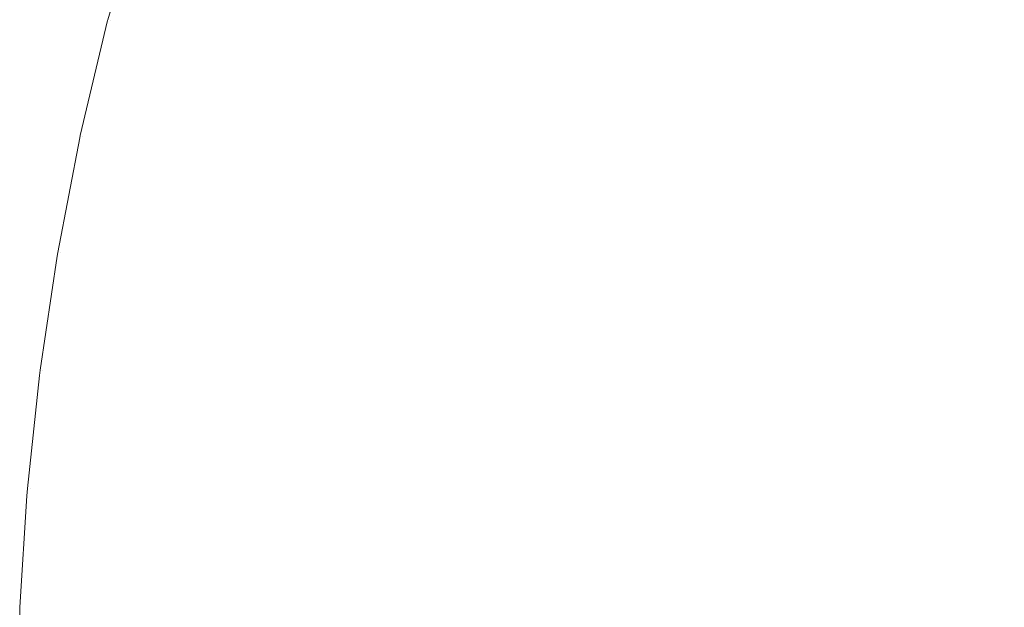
# Model space of a CAD drawing. Header units: centimetres. Extents: x -25.9 to 27.4, y -21.7 to -19.9.
# Tile 31 of 202: x -25.8874 to -25.8523, y -19.9558 to -19.9348. Entities that reach past the tile are written whole.
import ezdxf

# ---------------------------------------------------------------- set-up
doc = ezdxf.new("R2010")
doc.units = ezdxf.units.CM
doc.header["$LTSCALE"] = 2.54
doc.layers.add('Lucido design-1', color=7, linetype='Continuous')

# ---------------------------------------------------------------- blocks, each defined once
blk = doc.blocks.new('Gruppo-5-1')
at = {"color": 7, "linetype": 'Continuous', "lineweight": 9}
for points, invisible_edges in [([(-25.884209, -19.934814, 876.324458), (-25.883053, -19.930732, 876.324458), (-25.883098, -19.930718, 876.321383), (-25.884254, -19.934802, 876.321383)], 11), ([(-25.884254, -19.934802, 875.721383), (-25.883098, -19.930718, 875.721383), (-25.883007, -19.930746, 875.717024), (-25.884162, -19.934826, 875.717024)], 14), ([(-25.871521, -19.934263, 875.673687), (-25.870353, -19.93072, 875.673687), (-25.868439, -19.931396, 875.670122), (-25.86958, -19.934858, 875.670122)], 15), ([(-25.884002, -19.934868, 876.328604), (-25.882848, -19.930794, 876.328604), (-25.883053, -19.930732, 876.324458), (-25.884209, -19.934814, 876.324458)], 15), ([(-25.884162, -19.934826, 875.717024), (-25.883007, -19.930746, 875.717024), (-25.882752, -19.930824, 875.712891), (-25.883905, -19.934893, 875.712891)], 15), ([(-25.883628, -19.934965, 876.33274), (-25.882479, -19.930907, 876.33274), (-25.882848, -19.930794, 876.328604), (-25.884002, -19.934868, 876.328604)], 15), ([(-25.883905, -19.934893, 875.712891), (-25.882752, -19.930824, 875.712891), (-25.882335, -19.930951, 875.708777), (-25.883482, -19.935003, 875.708777)], 15), ([(-25.883088, -19.935106, 876.336861), (-25.881946, -19.931071, 876.336861), (-25.882479, -19.930907, 876.33274), (-25.883628, -19.934965, 876.33274)], 15), ([(-25.883482, -19.935003, 875.708777), (-25.882335, -19.930951, 875.708777), (-25.881756, -19.931129, 875.704687), (-25.882896, -19.935156, 875.704687)], 15), ([(-25.882382, -19.93529, 876.340958), (-25.881248, -19.931284, 876.340958), (-25.881946, -19.931071, 876.336861), (-25.883088, -19.935106, 876.336861)], 15), ([(-25.882896, -19.935156, 875.704687), (-25.881756, -19.931129, 875.704687), (-25.881016, -19.931355, 875.70063), (-25.882148, -19.935351, 875.70063)], 15), ([(-25.881511, -19.935517, 876.345025), (-25.880387, -19.931548, 876.345025), (-25.881248, -19.931284, 876.340958), (-25.882382, -19.93529, 876.340958)], 15), ([(-25.882148, -19.935351, 875.70063), (-25.881016, -19.931355, 875.70063), (-25.880118, -19.93163, 875.696612), (-25.881238, -19.935588, 875.696612)], 15), ([(-25.867809, -19.9354, 876.375625), (-25.866693, -19.932013, 876.375625), (-25.868769, -19.931279, 876.372053), (-25.869915, -19.934755, 876.372053)], 15), ([(-25.86958, -19.934858, 875.670122), (-25.868439, -19.931396, 875.670122), (-25.86639, -19.93212, 875.666648), (-25.867503, -19.935494, 875.666648)], 15), ([(-25.880476, -19.935786, 876.349055), (-25.879364, -19.931861, 876.349055), (-25.880387, -19.931548, 876.345025), (-25.881511, -19.935517, 876.345025)], 15), ([(-25.881238, -19.935588, 875.696612), (-25.880118, -19.93163, 875.696612), (-25.879063, -19.931954, 875.692639), (-25.88017, -19.935866, 875.692639)], 15), ([(-25.857008, -19.935435, 876.38893), (-25.855903, -19.932506, 876.38893), (-25.858482, -19.93147, 876.385764), (-25.859629, -19.934509, 876.385764)], 15), ([(-25.859479, -19.934562, 875.656814), (-25.858334, -19.931529, 875.656814), (-25.855829, -19.932535, 875.65375), (-25.856933, -19.935461, 875.65375)], 15), ([(-25.879277, -19.936098, 876.35304), (-25.87818, -19.932224, 876.35304), (-25.879364, -19.931861, 876.349055), (-25.880476, -19.935786, 876.349055)], 15), ([(-25.88017, -19.935866, 875.692639), (-25.879063, -19.931954, 875.692639), (-25.877853, -19.932324, 875.688718), (-25.878946, -19.936184, 875.688718)], 15), ([(-25.865561, -19.936088, 876.379106), (-25.864475, -19.932796, 876.379106), (-25.866693, -19.932013, 876.375625), (-25.867809, -19.9354, 876.375625)], 15), ([(-25.867503, -19.935494, 875.666648), (-25.86639, -19.93212, 875.666648), (-25.864212, -19.932889, 875.663268), (-25.865293, -19.93617, 875.663268)], 15), ([(-25.877918, -19.936452, 876.356974), (-25.876837, -19.932635, 876.356974), (-25.87818, -19.932224, 876.35304), (-25.879277, -19.936098, 876.35304)], 15), ([(-25.878946, -19.936184, 875.688718), (-25.877853, -19.932324, 875.688718), (-25.876491, -19.932741, 875.684856), (-25.877568, -19.936543, 875.684856)], 15), ([(-25.8764, -19.936847, 876.360848), (-25.875337, -19.933095, 876.360848), (-25.876837, -19.932635, 876.356974), (-25.877918, -19.936452, 876.356974)], 15), ([(-25.877568, -19.936543, 875.684856), (-25.876491, -19.932741, 875.684856), (-25.87498, -19.933204, 875.68106), (-25.876038, -19.936942, 875.68106)], 15), ([(-25.863171, -19.93682, 876.382487), (-25.862119, -19.933629, 876.382487), (-25.864475, -19.932796, 876.379106), (-25.865561, -19.936088, 876.379106)], 15), ([(-25.85426, -19.936405, 876.39198), (-25.853199, -19.933592, 876.39198), (-25.855903, -19.932506, 876.38893), (-25.857008, -19.935435, 876.38893)], 15), ([(-25.856933, -19.935461, 875.65375), (-25.855829, -19.932535, 875.65375), (-25.853213, -19.933587, 875.650802), (-25.854275, -19.9364, 875.650802)], 15), ([(-25.874724, -19.937284, 876.364658), (-25.873681, -19.933602, 876.364658), (-25.875337, -19.933095, 876.360848), (-25.8764, -19.936847, 876.360848)], 15), ([(-25.865293, -19.93617, 875.663268), (-25.864212, -19.932889, 875.663268), (-25.861906, -19.933704, 875.659988), (-25.862955, -19.936886, 875.659988)], 15), ([(-25.876038, -19.936942, 875.68106), (-25.87498, -19.933204, 875.68106), (-25.873322, -19.933712, 875.677334), (-25.87436, -19.937378, 875.677334)], 15), ([(-25.872894, -19.93776, 876.368395), (-25.871873, -19.934155, 876.368395), (-25.873681, -19.933602, 876.364658), (-25.874724, -19.937284, 876.364658)], 15), ([(-25.87436, -19.937378, 875.677334), (-25.873322, -19.933712, 875.677334), (-25.871521, -19.934263, 875.673687), (-25.872537, -19.937853, 875.673687)], 15), ([(-25.860646, -19.937594, 876.385764), (-25.859629, -19.934509, 876.385764), (-25.862119, -19.933629, 876.382487), (-25.863171, -19.93682, 876.382487)], 15), ([(-25.862955, -19.936886, 875.659988), (-25.861906, -19.933704, 875.659988), (-25.859479, -19.934562, 875.656814), (-25.860494, -19.93764, 875.656814)], 15), ([(-25.854275, -19.9364, 875.650802), (-25.853213, -19.933587, 875.650802), (-25.85049, -19.934681, 875.647975), (-25.851508, -19.937378, 875.647975)], 15), ([(-25.851391, -19.937419, 876.394906), (-25.850375, -19.934727, 876.394906), (-25.853199, -19.933592, 876.39198), (-25.85426, -19.936405, 876.39198)], 15), ([(-25.870912, -19.938276, 876.372053), (-25.869915, -19.934755, 876.372053), (-25.871873, -19.934155, 876.368395), (-25.872894, -19.93776, 876.368395)], 15), ([(-25.872537, -19.937853, 875.673687), (-25.871521, -19.934263, 875.673687), (-25.86958, -19.934858, 875.670122), (-25.870573, -19.938365, 875.670122)], 15), ([(-25.857988, -19.938408, 876.38893), (-25.857008, -19.935435, 876.38893), (-25.859629, -19.934509, 876.385764), (-25.860646, -19.937594, 876.385764)], 15), ([(-25.860494, -19.93764, 875.656814), (-25.859479, -19.934562, 875.656814), (-25.856933, -19.935461, 875.65375), (-25.857912, -19.938431, 875.65375)], 15), ([(-25.884263, -19.934836, 876.321383), (-25.885237, -19.938932, 876.321383), (-25.88519, -19.938942, 876.324458), (-25.884209, -19.934814, 876.324458)], 14), ([(-25.884162, -19.934826, 875.717024), (-25.885144, -19.938952, 875.717024), (-25.885237, -19.938932, 875.721383), (-25.884263, -19.934836, 875.721383)], 11), ([(-25.885237, -19.938932, 876.321383), (-25.884263, -19.934836, 876.321383), (-25.884263, -19.934836, 875.721383), (-25.885237, -19.938932, 875.721383)], 10), ([(-25.884982, -19.938987, 876.328604), (-25.884002, -19.934868, 876.328604), (-25.884209, -19.934814, 876.324458), (-25.88519, -19.938942, 876.324458)], 15), ([(-25.885144, -19.938952, 875.717024), (-25.884162, -19.934826, 875.717024), (-25.883905, -19.934893, 875.712891), (-25.884884, -19.939008, 875.712891)], 15), ([(-25.884604, -19.939068, 876.33274), (-25.883628, -19.934965, 876.33274), (-25.884002, -19.934868, 876.328604), (-25.884982, -19.938987, 876.328604)], 15), ([(-25.884884, -19.939008, 875.712891), (-25.883905, -19.934893, 875.712891), (-25.883482, -19.935003, 875.708777), (-25.884457, -19.9391, 875.708777)], 15), ([(-25.884209, -19.934814, 876.324458), (-25.884254, -19.934802, 876.321383), (-25.884263, -19.934836, 876.321383)], 9), ([(-25.884254, -19.934802, 875.721383), (-25.884263, -19.934836, 875.721383), (-25.884263, -19.934836, 876.321383), (-25.884254, -19.934802, 876.321383)], 10), ([(-25.884263, -19.934836, 875.721383), (-25.884254, -19.934802, 875.721383), (-25.884162, -19.934826, 875.717024)], 10), ([(-25.868781, -19.938831, 876.375625), (-25.867809, -19.9354, 876.375625), (-25.869915, -19.934755, 876.372053), (-25.870912, -19.938276, 876.372053)], 15), ([(-25.870573, -19.938365, 875.670122), (-25.86958, -19.934858, 875.670122), (-25.867503, -19.935494, 875.666648), (-25.868471, -19.938912, 875.666648)], 15), ([(-25.884059, -19.939186, 876.336861), (-25.883088, -19.935106, 876.336861), (-25.883628, -19.934965, 876.33274), (-25.884604, -19.939068, 876.33274)], 15), ([(-25.884457, -19.9391, 875.708777), (-25.883482, -19.935003, 875.708777), (-25.882896, -19.935156, 875.704687), (-25.883865, -19.939228, 875.704687)], 15), ([(-25.883346, -19.93934, 876.340958), (-25.882382, -19.93529, 876.340958), (-25.883088, -19.935106, 876.336861), (-25.884059, -19.939186, 876.336861)], 15), ([(-25.883865, -19.939228, 875.704687), (-25.882896, -19.935156, 875.704687), (-25.882148, -19.935351, 875.70063), (-25.883108, -19.939391, 875.70063)], 15), ([(-25.882465, -19.939529, 876.345025), (-25.881511, -19.935517, 876.345025), (-25.882382, -19.93529, 876.340958), (-25.883346, -19.93934, 876.340958)], 15), ([(-25.883108, -19.939391, 875.70063), (-25.882148, -19.935351, 875.70063), (-25.881238, -19.935588, 875.696612), (-25.88219, -19.939589, 875.696612)], 15), ([(-25.88142, -19.939755, 876.349055), (-25.880476, -19.935786, 876.349055), (-25.881511, -19.935517, 876.345025), (-25.882465, -19.939529, 876.345025)], 15), ([(-25.88219, -19.939589, 875.696612), (-25.881238, -19.935588, 875.696612), (-25.88017, -19.935866, 875.692639), (-25.881111, -19.939821, 875.692639)], 15), ([(-25.866505, -19.939424, 876.379106), (-25.865561, -19.936088, 876.379106), (-25.867809, -19.9354, 876.375625), (-25.868781, -19.938831, 876.375625)], 15), ([(-25.868471, -19.938912, 875.666648), (-25.867503, -19.935494, 875.666648), (-25.865293, -19.93617, 875.663268), (-25.866234, -19.939494, 875.663268)], 15), ([(-25.855202, -19.939261, 876.39198), (-25.85426, -19.936405, 876.39198), (-25.857008, -19.935435, 876.38893), (-25.857988, -19.938408, 876.38893)], 15), ([(-25.857912, -19.938431, 875.65375), (-25.856933, -19.935461, 875.65375), (-25.854275, -19.9364, 875.650802), (-25.855216, -19.939256, 875.650802)], 15), ([(-25.880209, -19.940016, 876.35304), (-25.879277, -19.936098, 876.35304), (-25.880476, -19.935786, 876.349055), (-25.88142, -19.939755, 876.349055)], 15), ([(-25.881111, -19.939821, 875.692639), (-25.88017, -19.935866, 875.692639), (-25.878946, -19.936184, 875.688718), (-25.879874, -19.940088, 875.688718)], 15), ([(-25.878836, -19.940312, 876.356974), (-25.877918, -19.936452, 876.356974), (-25.879277, -19.936098, 876.35304), (-25.880209, -19.940016, 876.35304)], 15), ([(-25.879874, -19.940088, 875.688718), (-25.878946, -19.936184, 875.688718), (-25.877568, -19.936543, 875.684856), (-25.878482, -19.940388, 875.684856)], 15), ([(-25.864087, -19.940053, 876.382487), (-25.863171, -19.93682, 876.382487), (-25.865561, -19.936088, 876.379106), (-25.866505, -19.939424, 876.379106)], 15), ([(-25.866234, -19.939494, 875.663268), (-25.865293, -19.93617, 875.663268), (-25.862955, -19.936886, 875.659988), (-25.863868, -19.94011, 875.659988)], 15), ([(-25.877302, -19.940642, 876.360848), (-25.8764, -19.936847, 876.360848), (-25.877918, -19.936452, 876.356974), (-25.878836, -19.940312, 876.356974)], 15), ([(-25.878482, -19.940388, 875.684856), (-25.877568, -19.936543, 875.684856), (-25.876038, -19.936942, 875.68106), (-25.876937, -19.940721, 875.68106)], 15), ([(-25.855216, -19.939256, 875.650802), (-25.854275, -19.9364, 875.650802), (-25.851508, -19.937378, 875.647975), (-25.85241, -19.940116, 875.647975)], 15), ([(-25.852292, -19.940152, 876.394906), (-25.851391, -19.937419, 876.394906), (-25.85426, -19.936405, 876.39198), (-25.855202, -19.939261, 876.39198)], 15), ([(-25.875609, -19.941007, 876.364658), (-25.874724, -19.937284, 876.364658), (-25.8764, -19.936847, 876.360848), (-25.877302, -19.940642, 876.360848)], 15), ([(-25.876937, -19.940721, 875.68106), (-25.876038, -19.936942, 875.68106), (-25.87436, -19.937378, 875.677334), (-25.875242, -19.941086, 875.677334)], 15), ([(-25.861531, -19.940719, 876.385764), (-25.860646, -19.937594, 876.385764), (-25.863171, -19.93682, 876.382487), (-25.864087, -19.940053, 876.382487)], 15), ([(-25.863868, -19.94011, 875.659988), (-25.862955, -19.936886, 875.659988), (-25.860494, -19.93764, 875.656814), (-25.861377, -19.940759, 875.656814)], 15), ([(-25.873761, -19.941405, 876.368395), (-25.872894, -19.93776, 876.368395), (-25.874724, -19.937284, 876.364658), (-25.875609, -19.941007, 876.364658)], 15), ([(-25.875242, -19.941086, 875.677334), (-25.87436, -19.937378, 875.677334), (-25.872537, -19.937853, 875.673687), (-25.873401, -19.941483, 875.673687)], 15), ([(-25.85241, -19.940116, 875.647975), (-25.851508, -19.937378, 875.647975), (-25.848637, -19.938392, 875.645271), (-25.849499, -19.941007, 875.645271)], 15), ([(-25.858841, -19.941419, 876.38893), (-25.857988, -19.938408, 876.38893), (-25.860646, -19.937594, 876.385764), (-25.861531, -19.940719, 876.385764)], 15), ([(-25.861377, -19.940759, 875.656814), (-25.860494, -19.93764, 875.656814), (-25.857912, -19.938431, 875.65375), (-25.858764, -19.941439, 875.65375)], 15), ([(-25.849263, -19.941079, 876.397705), (-25.848405, -19.938474, 876.397705), (-25.851391, -19.937419, 876.394906), (-25.852292, -19.940152, 876.394906)], 15), ([(-25.871759, -19.941837, 876.372053), (-25.870912, -19.938276, 876.372053), (-25.872894, -19.93776, 876.368395), (-25.873761, -19.941405, 876.368395)], 15), ([(-25.873401, -19.941483, 875.673687), (-25.872537, -19.937853, 875.673687), (-25.870573, -19.938365, 875.670122), (-25.871416, -19.941911, 875.670122)], 15), ([(-25.869606, -19.942301, 876.375625), (-25.868781, -19.938831, 876.375625), (-25.870912, -19.938276, 876.372053), (-25.871759, -19.941837, 876.372053)], 15), ([(-25.871416, -19.941911, 875.670122), (-25.870573, -19.938365, 875.670122), (-25.868471, -19.938912, 875.666648), (-25.869293, -19.942368, 875.666648)], 15), ([(-25.856021, -19.942154, 876.39198), (-25.855202, -19.939261, 876.39198), (-25.857988, -19.938408, 876.38893), (-25.858841, -19.941419, 876.38893)], 15), ([(-25.858764, -19.941439, 875.65375), (-25.857912, -19.938431, 875.65375), (-25.855216, -19.939256, 875.650802), (-25.856036, -19.94215, 875.650802)], 15), ([(-25.885252, -19.939011, 876.321383), (-25.886043, -19.9431, 876.321383), (-25.885996, -19.943108, 876.324458), (-25.88519, -19.938942, 876.324458)], 14), ([(-25.885144, -19.938952, 875.717024), (-25.885949, -19.943116, 875.717024), (-25.886043, -19.9431, 875.721383), (-25.885252, -19.939011, 875.721383)], 11), ([(-25.886043, -19.9431, 876.321383), (-25.885252, -19.939011, 876.321383), (-25.885252, -19.939011, 875.721383), (-25.886043, -19.9431, 875.721383)], 10), ([(-25.885786, -19.943144, 876.328604), (-25.884982, -19.938987, 876.328604), (-25.88519, -19.938942, 876.324458), (-25.885996, -19.943108, 876.324458)], 15), ([(-25.885949, -19.943116, 875.717024), (-25.885144, -19.938952, 875.717024), (-25.884884, -19.939008, 875.712891), (-25.885687, -19.943161, 875.712891)], 15), ([(-25.885405, -19.943209, 876.33274), (-25.884604, -19.939068, 876.33274), (-25.884982, -19.938987, 876.328604), (-25.885786, -19.943144, 876.328604)], 15), ([(-25.885687, -19.943161, 875.712891), (-25.884884, -19.939008, 875.712891), (-25.884457, -19.9391, 875.708777), (-25.885256, -19.943235, 875.708777)], 15), ([(-25.884855, -19.943304, 876.336861), (-25.884059, -19.939186, 876.336861), (-25.884604, -19.939068, 876.33274), (-25.885405, -19.943209, 876.33274)], 15), ([(-25.885256, -19.943235, 875.708777), (-25.884457, -19.9391, 875.708777), (-25.883865, -19.939228, 875.704687), (-25.884659, -19.943337, 875.704687)], 15), ([(-25.88519, -19.938942, 876.324458), (-25.885237, -19.938932, 876.321383), (-25.885252, -19.939011, 876.321383)], 9), ([(-25.885237, -19.938932, 875.721383), (-25.885252, -19.939011, 875.721383), (-25.885252, -19.939011, 876.321383), (-25.885237, -19.938932, 876.321383)], 10), ([(-25.885252, -19.939011, 875.721383), (-25.885237, -19.938932, 875.721383), (-25.885144, -19.938952, 875.717024)], 10), ([(-25.867307, -19.942796, 876.379106), (-25.866505, -19.939424, 876.379106), (-25.868781, -19.938831, 876.375625), (-25.869606, -19.942301, 876.375625)], 15), ([(-25.869293, -19.942368, 875.666648), (-25.868471, -19.938912, 875.666648), (-25.866234, -19.939494, 875.663268), (-25.867034, -19.942855, 875.663268)], 15), ([(-25.884136, -19.943427, 876.340958), (-25.883346, -19.93934, 876.340958), (-25.884059, -19.939186, 876.336861), (-25.884855, -19.943304, 876.336861)], 15), ([(-25.884659, -19.943337, 875.704687), (-25.883865, -19.939228, 875.704687), (-25.883108, -19.939391, 875.70063), (-25.883897, -19.943468, 875.70063)], 15), ([(-25.883249, -19.943579, 876.345025), (-25.882465, -19.939529, 876.345025), (-25.883346, -19.93934, 876.340958), (-25.884136, -19.943427, 876.340958)], 15), ([(-25.883897, -19.943468, 875.70063), (-25.883108, -19.939391, 875.70063), (-25.88219, -19.939589, 875.696612), (-25.882971, -19.943627, 875.696612)], 15), ([(-25.864865, -19.943323, 876.382487), (-25.864087, -19.940053, 876.382487), (-25.866505, -19.939424, 876.379106), (-25.867307, -19.942796, 876.379106)], 15), ([(-25.867034, -19.942855, 875.663268), (-25.866234, -19.939494, 875.663268), (-25.863868, -19.94011, 875.659988), (-25.864644, -19.94337, 875.659988)], 15), ([(-25.856036, -19.94215, 875.650802), (-25.855216, -19.939256, 875.650802), (-25.85241, -19.940116, 875.647975), (-25.853195, -19.942889, 875.647975)], 15), ([(-25.853076, -19.94292, 876.394906), (-25.852292, -19.940152, 876.394906), (-25.855202, -19.939261, 876.39198), (-25.856021, -19.942154, 876.39198)], 15), ([(-25.882194, -19.94376, 876.349055), (-25.88142, -19.939755, 876.349055), (-25.882465, -19.939529, 876.345025), (-25.883249, -19.943579, 876.345025)], 15), ([(-25.882971, -19.943627, 875.696612), (-25.88219, -19.939589, 875.696612), (-25.881111, -19.939821, 875.692639), (-25.881883, -19.943813, 875.692639)], 15), ([(-25.880974, -19.943969, 876.35304), (-25.880209, -19.940016, 876.35304), (-25.88142, -19.939755, 876.349055), (-25.882194, -19.94376, 876.349055)], 15), ([(-25.881883, -19.943813, 875.692639), (-25.881111, -19.939821, 875.692639), (-25.879874, -19.940088, 875.688718), (-25.880636, -19.944027, 875.688718)], 15), ([(-25.879589, -19.944206, 876.356974), (-25.878836, -19.940312, 876.356974), (-25.880209, -19.940016, 876.35304), (-25.880974, -19.943969, 876.35304)], 15), ([(-25.880636, -19.944027, 875.688718), (-25.879874, -19.940088, 875.688718), (-25.878482, -19.940388, 875.684856), (-25.879232, -19.944268, 875.684856)], 15), ([(-25.862282, -19.943879, 876.385764), (-25.861531, -19.940719, 876.385764), (-25.864087, -19.940053, 876.382487), (-25.864865, -19.943323, 876.382487)], 15), ([(-25.864644, -19.94337, 875.659988), (-25.863868, -19.94011, 875.659988), (-25.861377, -19.940759, 875.656814), (-25.862127, -19.943913, 875.656814)], 15), ([(-25.853195, -19.942889, 875.647975), (-25.85241, -19.940116, 875.647975), (-25.849499, -19.941007, 875.645271), (-25.850249, -19.943656, 875.645271)], 15), ([(-25.850011, -19.943719, 876.397705), (-25.849263, -19.941079, 876.397705), (-25.852292, -19.940152, 876.394906), (-25.853076, -19.94292, 876.394906)], 15), ([(-25.878043, -19.944472, 876.360848), (-25.877302, -19.940642, 876.360848), (-25.878836, -19.940312, 876.356974), (-25.879589, -19.944206, 876.356974)], 15), ([(-25.879232, -19.944268, 875.684856), (-25.878482, -19.940388, 875.684856), (-25.876937, -19.940721, 875.68106), (-25.877674, -19.944535, 875.68106)], 15), ([(-25.876336, -19.944764, 876.364658), (-25.875609, -19.941007, 876.364658), (-25.877302, -19.940642, 876.360848), (-25.878043, -19.944472, 876.360848)], 15), ([(-25.877674, -19.944535, 875.68106), (-25.876937, -19.940721, 875.68106), (-25.875242, -19.941086, 875.677334), (-25.875966, -19.944828, 875.677334)], 15), ([(-25.859565, -19.944465, 876.38893), (-25.858841, -19.941419, 876.38893), (-25.861531, -19.940719, 876.385764), (-25.862282, -19.943879, 876.385764)], 15), ([(-25.862127, -19.943913, 875.656814), (-25.861377, -19.940759, 875.656814), (-25.858764, -19.941439, 875.65375), (-25.859488, -19.944481, 875.65375)], 15), ([(-25.874472, -19.945084, 876.368395), (-25.873761, -19.941405, 876.368395), (-25.875609, -19.941007, 876.364658), (-25.876336, -19.944764, 876.364658)], 15), ([(-25.875966, -19.944828, 875.677334), (-25.875242, -19.941086, 875.677334), (-25.873401, -19.941483, 875.673687), (-25.874109, -19.945146, 875.673687)], 15), ([(-25.872454, -19.94543, 876.372053), (-25.871759, -19.941837, 876.372053), (-25.873761, -19.941405, 876.368395), (-25.874472, -19.945084, 876.368395)], 15), ([(-25.874109, -19.945146, 875.673687), (-25.873401, -19.941483, 875.673687), (-25.871416, -19.941911, 875.670122), (-25.872108, -19.945489, 875.670122)], 15), ([(-25.856716, -19.945079, 876.39198), (-25.856021, -19.942154, 876.39198), (-25.858841, -19.941419, 876.38893), (-25.859565, -19.944465, 876.38893)], 15), ([(-25.859488, -19.944481, 875.65375), (-25.858764, -19.941439, 875.65375), (-25.856036, -19.94215, 875.650802), (-25.856731, -19.945075, 875.650802)], 15), ([(-25.870284, -19.945802, 876.375625), (-25.869606, -19.942301, 876.375625), (-25.871759, -19.941837, 876.372053), (-25.872454, -19.94543, 876.372053)], 15), ([(-25.872108, -19.945489, 875.670122), (-25.871416, -19.941911, 875.670122), (-25.869293, -19.942368, 875.666648), (-25.869967, -19.945856, 875.666648)], 15), ([(-25.867965, -19.9462, 876.379106), (-25.867307, -19.942796, 876.379106), (-25.869606, -19.942301, 876.375625), (-25.870284, -19.945802, 876.375625)], 15), ([(-25.856731, -19.945075, 875.650802), (-25.856036, -19.94215, 875.650802), (-25.853195, -19.942889, 875.647975), (-25.853862, -19.945694, 875.647975)], 15), ([(-25.853742, -19.94572, 876.394906), (-25.853076, -19.94292, 876.394906), (-25.856021, -19.942154, 876.39198), (-25.856716, -19.945079, 876.39198)], 15), ([(-25.869967, -19.945856, 875.666648), (-25.869293, -19.942368, 875.666648), (-25.867034, -19.942855, 875.663268), (-25.86769, -19.946247, 875.663268)], 15), ([(-25.865503, -19.946622, 876.382487), (-25.864865, -19.943323, 876.382487), (-25.867307, -19.942796, 876.379106), (-25.867965, -19.9462, 876.379106)], 15), ([(-25.86769, -19.946247, 875.663268), (-25.867034, -19.942855, 875.663268), (-25.864644, -19.94337, 875.659988), (-25.86528, -19.94666, 875.659988)], 15), ([(-25.853862, -19.945694, 875.647975), (-25.853195, -19.942889, 875.647975), (-25.850249, -19.943656, 875.645271), (-25.850886, -19.946335, 875.645271)], 15), ([(-25.850645, -19.946387, 876.397705), (-25.850011, -19.943719, 876.397705), (-25.853076, -19.94292, 876.394906), (-25.853742, -19.94572, 876.394906)], 15), ([(-25.886063, -19.943232, 876.321383), (-25.886671, -19.947298, 876.321383), (-25.886624, -19.947304, 876.324458), (-25.885996, -19.943108, 876.324458)], 14), ([(-25.885949, -19.943116, 875.717024), (-25.886577, -19.94731, 875.717024), (-25.886671, -19.947298, 875.721383), (-25.886063, -19.943232, 875.721383)], 11), ([(-25.886671, -19.947298, 876.321383), (-25.886063, -19.943232, 876.321383), (-25.886063, -19.943232, 875.721383), (-25.886671, -19.947298, 875.721383)], 10), ([(-25.886412, -19.947331, 876.328604), (-25.885786, -19.943144, 876.328604), (-25.885996, -19.943108, 876.324458), (-25.886624, -19.947304, 876.324458)], 15), ([(-25.886577, -19.94731, 875.717024), (-25.885949, -19.943116, 875.717024), (-25.885687, -19.943161, 875.712891), (-25.886313, -19.947344, 875.712891)], 15), ([(-25.886029, -19.94738, 876.33274), (-25.885405, -19.943209, 876.33274), (-25.885786, -19.943144, 876.328604), (-25.886412, -19.947331, 876.328604)], 15), ([(-25.886313, -19.947344, 875.712891), (-25.885687, -19.943161, 875.712891), (-25.885256, -19.943235, 875.708777), (-25.88588, -19.9474, 875.708777)], 15), ([(-25.885996, -19.943108, 876.324458), (-25.886043, -19.9431, 876.321383), (-25.886063, -19.943232, 876.321383)], 9), ([(-25.886043, -19.9431, 875.721383), (-25.886063, -19.943232, 875.721383), (-25.886063, -19.943232, 876.321383), (-25.886043, -19.9431, 876.321383)], 10), ([(-25.886063, -19.943232, 875.721383), (-25.886043, -19.9431, 875.721383), (-25.885949, -19.943116, 875.717024)], 10), ([(-25.885476, -19.947451, 876.336861), (-25.884855, -19.943304, 876.336861), (-25.885405, -19.943209, 876.33274), (-25.886029, -19.94738, 876.33274)], 15), ([(-25.88588, -19.9474, 875.708777), (-25.885256, -19.943235, 875.708777), (-25.884659, -19.943337, 875.704687), (-25.885279, -19.947477, 875.704687)], 15), ([(-25.884752, -19.947544, 876.340958), (-25.884136, -19.943427, 876.340958), (-25.884855, -19.943304, 876.336861), (-25.885476, -19.947451, 876.336861)], 15), ([(-25.885279, -19.947477, 875.704687), (-25.884659, -19.943337, 875.704687), (-25.883897, -19.943468, 875.70063), (-25.884512, -19.947575, 875.70063)], 15), ([(-25.862899, -19.947068, 876.385764), (-25.862282, -19.943879, 876.385764), (-25.864865, -19.943323, 876.382487), (-25.865503, -19.946622, 876.382487)], 15), ([(-25.883859, -19.947658, 876.345025), (-25.883249, -19.943579, 876.345025), (-25.884136, -19.943427, 876.340958), (-25.884752, -19.947544, 876.340958)], 15), ([(-25.884512, -19.947575, 875.70063), (-25.883897, -19.943468, 875.70063), (-25.882971, -19.943627, 875.696612), (-25.88358, -19.947694, 875.696612)], 15), ([(-25.882798, -19.947794, 876.349055), (-25.882194, -19.94376, 876.349055), (-25.883249, -19.943579, 876.345025), (-25.883859, -19.947658, 876.345025)], 15), ([(-25.88358, -19.947694, 875.696612), (-25.882971, -19.943627, 875.696612), (-25.881883, -19.943813, 875.692639), (-25.882485, -19.947834, 875.692639)], 15), ([(-25.86528, -19.94666, 875.659988), (-25.864644, -19.94337, 875.659988), (-25.862127, -19.943913, 875.656814), (-25.862742, -19.947095, 875.656814)], 15), ([(-25.88157, -19.947951, 876.35304), (-25.880974, -19.943969, 876.35304), (-25.882194, -19.94376, 876.349055), (-25.882798, -19.947794, 876.349055)], 15), ([(-25.882485, -19.947834, 875.692639), (-25.881883, -19.943813, 875.692639), (-25.880636, -19.944027, 875.688718), (-25.88123, -19.947995, 875.688718)], 15), ([(-25.880177, -19.94813, 876.356974), (-25.879589, -19.944206, 876.356974), (-25.880974, -19.943969, 876.35304), (-25.88157, -19.947951, 876.35304)], 15), ([(-25.88123, -19.947995, 875.688718), (-25.880636, -19.944027, 875.688718), (-25.879232, -19.944268, 875.684856), (-25.879817, -19.948176, 875.684856)], 15), ([(-25.860159, -19.947538, 876.38893), (-25.859565, -19.944465, 876.38893), (-25.862282, -19.943879, 876.385764), (-25.862899, -19.947068, 876.385764)], 15), ([(-25.862742, -19.947095, 875.656814), (-25.862127, -19.943913, 875.656814), (-25.859488, -19.944481, 875.65375), (-25.860081, -19.947551, 875.65375)], 15), ([(-25.87862, -19.948329, 876.360848), (-25.878043, -19.944472, 876.360848), (-25.879589, -19.944206, 876.356974), (-25.880177, -19.94813, 876.356974)], 15), ([(-25.879817, -19.948176, 875.684856), (-25.879232, -19.944268, 875.684856), (-25.877674, -19.944535, 875.68106), (-25.87825, -19.948377, 875.68106)], 15), ([(-25.876903, -19.948549, 876.364658), (-25.876336, -19.944764, 876.364658), (-25.878043, -19.944472, 876.360848), (-25.87862, -19.948329, 876.360848)], 15), ([(-25.87825, -19.948377, 875.68106), (-25.877674, -19.944535, 875.68106), (-25.875966, -19.944828, 875.677334), (-25.87653, -19.948597, 875.677334)], 15), ([(-25.875027, -19.948789, 876.368395), (-25.874472, -19.945084, 876.368395), (-25.876336, -19.944764, 876.364658), (-25.876903, -19.948549, 876.364658)], 15), ([(-25.857287, -19.948031, 876.39198), (-25.856716, -19.945079, 876.39198), (-25.859565, -19.944465, 876.38893), (-25.860159, -19.947538, 876.38893)], 15), ([(-25.860081, -19.947551, 875.65375), (-25.859488, -19.944481, 875.65375), (-25.856731, -19.945075, 875.650802), (-25.857302, -19.948028, 875.650802)], 15), ([(-25.87653, -19.948597, 875.677334), (-25.875966, -19.944828, 875.677334), (-25.874109, -19.945146, 875.673687), (-25.874661, -19.948836, 875.673687)], 15), ([(-25.872995, -19.949049, 876.372053), (-25.872454, -19.94543, 876.372053), (-25.874472, -19.945084, 876.368395), (-25.875027, -19.948789, 876.368395)], 15), ([(-25.857302, -19.948028, 875.650802), (-25.856731, -19.945075, 875.650802), (-25.853862, -19.945694, 875.647975), (-25.85441, -19.948524, 875.647975)], 15), ([(-25.854288, -19.948545, 876.394906), (-25.853742, -19.94572, 876.394906), (-25.856716, -19.945079, 876.39198), (-25.857287, -19.948031, 876.39198)], 15), ([(-25.874661, -19.948836, 875.673687), (-25.874109, -19.945146, 875.673687), (-25.872108, -19.945489, 875.670122), (-25.872648, -19.949094, 875.670122)], 15), ([(-25.870812, -19.949329, 876.375625), (-25.870284, -19.945802, 876.375625), (-25.872454, -19.94543, 876.372053), (-25.872995, -19.949049, 876.372053)], 15), ([(-25.872648, -19.949094, 875.670122), (-25.872108, -19.945489, 875.670122), (-25.869967, -19.945856, 875.666648), (-25.870493, -19.94937, 875.666648)], 15), ([(-25.868479, -19.949628, 876.379106), (-25.867965, -19.9462, 876.379106), (-25.870284, -19.945802, 876.375625), (-25.870812, -19.949329, 876.375625)], 15), ([(-25.85441, -19.948524, 875.647975), (-25.853862, -19.945694, 875.647975), (-25.850886, -19.946335, 875.645271), (-25.851409, -19.949038, 875.645271)], 15), ([(-25.851166, -19.94908, 876.397705), (-25.850645, -19.946387, 876.397705), (-25.853742, -19.94572, 876.394906), (-25.854288, -19.948545, 876.394906)], 15), ([(-25.870493, -19.94937, 875.666648), (-25.869967, -19.945856, 875.666648), (-25.86769, -19.946247, 875.663268), (-25.868201, -19.949663, 875.663268)], 15), ([(-25.866, -19.949945, 876.382487), (-25.865503, -19.946622, 876.382487), (-25.867965, -19.9462, 876.379106), (-25.868479, -19.949628, 876.379106)], 15), ([(-25.868201, -19.949663, 875.663268), (-25.86769, -19.946247, 875.663268), (-25.86528, -19.94666, 875.659988), (-25.865776, -19.949974, 875.659988)], 15), ([(-25.86338, -19.950281, 876.385764), (-25.862899, -19.947068, 876.385764), (-25.865503, -19.946622, 876.382487), (-25.866, -19.949945, 876.382487)], 15), ([(-25.865776, -19.949974, 875.659988), (-25.86528, -19.94666, 875.659988), (-25.862742, -19.947095, 875.656814), (-25.863222, -19.950301, 875.656814)], 15), ([(-25.860623, -19.950634, 876.38893), (-25.860159, -19.947538, 876.38893), (-25.862899, -19.947068, 876.385764), (-25.86338, -19.950281, 876.385764)], 15), ([(-25.863222, -19.950301, 875.656814), (-25.862742, -19.947095, 875.656814), (-25.860081, -19.947551, 875.65375), (-25.860544, -19.950644, 875.65375)], 15), ([(-25.886692, -19.947491, 876.321383), (-25.887121, -19.951519, 876.321383), (-25.887074, -19.951523, 876.324458), (-25.886624, -19.947304, 876.324458)], 14), ([(-25.886577, -19.94731, 875.717024), (-25.887026, -19.951527, 875.717024), (-25.887121, -19.951519, 875.721383), (-25.886692, -19.947491, 875.721383)], 11), ([(-25.887121, -19.951519, 876.321383), (-25.886692, -19.947491, 876.321383), (-25.886692, -19.947491, 875.721383), (-25.887121, -19.951519, 875.721383)], 10), ([(-25.886861, -19.951542, 876.328604), (-25.886412, -19.947331, 876.328604), (-25.886624, -19.947304, 876.324458), (-25.887074, -19.951523, 876.324458)], 15), ([(-25.887026, -19.951527, 875.717024), (-25.886577, -19.94731, 875.717024), (-25.886313, -19.947344, 875.712891), (-25.886761, -19.95155, 875.712891)], 15), ([(-25.886476, -19.951574, 876.33274), (-25.886029, -19.94738, 876.33274), (-25.886412, -19.947331, 876.328604), (-25.886861, -19.951542, 876.328604)], 15), ([(-25.886761, -19.95155, 875.712891), (-25.886313, -19.947344, 875.712891), (-25.88588, -19.9474, 875.708777), (-25.886326, -19.951587, 875.708777)], 15), ([(-25.886624, -19.947304, 876.324458), (-25.886671, -19.947298, 876.321383), (-25.886692, -19.947491, 876.321383)], 9), ([(-25.886671, -19.947298, 875.721383), (-25.886692, -19.947491, 875.721383), (-25.886692, -19.947491, 876.321383), (-25.886671, -19.947298, 876.321383)], 10), ([(-25.886692, -19.947491, 875.721383), (-25.886671, -19.947298, 875.721383), (-25.886577, -19.94731, 875.717024)], 10), ([(-25.88592, -19.951622, 876.336861), (-25.885476, -19.947451, 876.336861), (-25.886029, -19.94738, 876.33274), (-25.886476, -19.951574, 876.33274)], 15), ([(-25.886326, -19.951587, 875.708777), (-25.88588, -19.9474, 875.708777), (-25.885279, -19.947477, 875.704687), (-25.885722, -19.951638, 875.704687)], 15), ([(-25.885193, -19.951683, 876.340958), (-25.884752, -19.947544, 876.340958), (-25.885476, -19.947451, 876.336861), (-25.88592, -19.951622, 876.336861)], 15), ([(-25.885722, -19.951638, 875.704687), (-25.885279, -19.947477, 875.704687), (-25.884512, -19.947575, 875.70063), (-25.884952, -19.951704, 875.70063)], 15), ([(-25.884296, -19.95176, 876.345025), (-25.883859, -19.947658, 876.345025), (-25.884752, -19.947544, 876.340958), (-25.885193, -19.951683, 876.340958)], 15), ([(-25.884952, -19.951704, 875.70063), (-25.884512, -19.947575, 875.70063), (-25.88358, -19.947694, 875.696612), (-25.884015, -19.951784, 875.696612)], 15), ([(-25.857732, -19.951004, 876.39198), (-25.857287, -19.948031, 876.39198), (-25.860159, -19.947538, 876.38893), (-25.860623, -19.950634, 876.38893)], 15), ([(-25.860544, -19.950644, 875.65375), (-25.860081, -19.947551, 875.65375), (-25.857302, -19.948028, 875.650802), (-25.857748, -19.951002, 875.650802)], 15), ([(-25.88323, -19.951851, 876.349055), (-25.882798, -19.947794, 876.349055), (-25.883859, -19.947658, 876.345025), (-25.884296, -19.95176, 876.345025)], 15), ([(-25.884015, -19.951784, 875.696612), (-25.88358, -19.947694, 875.696612), (-25.882485, -19.947834, 875.692639), (-25.882916, -19.951877, 875.692639)], 15), ([(-25.881996, -19.951956, 876.35304), (-25.88157, -19.947951, 876.35304), (-25.882798, -19.947794, 876.349055), (-25.88323, -19.951851, 876.349055)], 15), ([(-25.882916, -19.951877, 875.692639), (-25.882485, -19.947834, 875.692639), (-25.88123, -19.947995, 875.688718), (-25.881655, -19.951985, 875.688718)], 15), ([(-25.880597, -19.952075, 876.356974), (-25.880177, -19.94813, 876.356974), (-25.88157, -19.947951, 876.35304), (-25.881996, -19.951956, 876.35304)], 15), ([(-25.881655, -19.951985, 875.688718), (-25.88123, -19.947995, 875.688718), (-25.879817, -19.948176, 875.684856), (-25.880236, -19.952105, 875.684856)], 15), ([(-25.879033, -19.952208, 876.360848), (-25.87862, -19.948329, 876.360848), (-25.880177, -19.94813, 876.356974), (-25.880597, -19.952075, 876.356974)], 15), ([(-25.880236, -19.952105, 875.684856), (-25.879817, -19.948176, 875.684856), (-25.87825, -19.948377, 875.68106), (-25.878661, -19.952239, 875.68106)], 15), ([(-25.857748, -19.951002, 875.650802), (-25.857302, -19.948028, 875.650802), (-25.85441, -19.948524, 875.647975), (-25.854837, -19.951375, 875.647975)], 15), ([(-25.854714, -19.951391, 876.394906), (-25.854288, -19.948545, 876.394906), (-25.857287, -19.948031, 876.39198), (-25.857732, -19.951004, 876.39198)], 15), ([(-25.877308, -19.952355, 876.364658), (-25.876903, -19.948549, 876.364658), (-25.87862, -19.948329, 876.360848), (-25.879033, -19.952208, 876.360848)], 15), ([(-25.878661, -19.952239, 875.68106), (-25.87825, -19.948377, 875.68106), (-25.87653, -19.948597, 875.677334), (-25.876934, -19.952386, 875.677334)], 15), ([(-25.875424, -19.952515, 876.368395), (-25.875027, -19.948789, 876.368395), (-25.876903, -19.948549, 876.364658), (-25.877308, -19.952355, 876.364658)], 15), ([(-25.876934, -19.952386, 875.677334), (-25.87653, -19.948597, 875.677334), (-25.874661, -19.948836, 875.673687), (-25.875057, -19.952546, 875.673687)], 15), ([(-25.854837, -19.951375, 875.647975), (-25.85441, -19.948524, 875.647975), (-25.851409, -19.949038, 875.645271), (-25.851817, -19.951762, 875.645271)], 15), ([(-25.851572, -19.951793, 876.397705), (-25.851166, -19.94908, 876.397705), (-25.854288, -19.948545, 876.394906), (-25.854714, -19.951391, 876.394906)], 15), ([(-25.873383, -19.952689, 876.372053), (-25.872995, -19.949049, 876.372053), (-25.875027, -19.948789, 876.368395), (-25.875424, -19.952515, 876.368395)], 15), ([(-25.875057, -19.952546, 875.673687), (-25.874661, -19.948836, 875.673687), (-25.872648, -19.949094, 875.670122), (-25.873034, -19.952718, 875.670122)], 15), ([(-25.871189, -19.952875, 876.375625), (-25.870812, -19.949329, 876.375625), (-25.872995, -19.949049, 876.372053), (-25.873383, -19.952689, 876.372053)], 15), ([(-25.873034, -19.952718, 875.670122), (-25.872648, -19.949094, 875.670122), (-25.870493, -19.94937, 875.666648), (-25.870869, -19.952903, 875.666648)], 15), ([(-25.868846, -19.953075, 876.379106), (-25.868479, -19.949628, 876.379106), (-25.870812, -19.949329, 876.375625), (-25.871189, -19.952875, 876.375625)], 15), ([(-25.870869, -19.952903, 875.666648), (-25.870493, -19.94937, 875.666648), (-25.868201, -19.949663, 875.663268), (-25.868567, -19.953099, 875.663268)], 15), ([(-25.866356, -19.953287, 876.382487), (-25.866, -19.949945, 876.382487), (-25.868479, -19.949628, 876.379106), (-25.868846, -19.953075, 876.379106)], 15), ([(-25.868567, -19.953099, 875.663268), (-25.868201, -19.949663, 875.663268), (-25.865776, -19.949974, 875.659988), (-25.866131, -19.953306, 875.659988)], 15), ([(-25.863724, -19.953511, 876.385764), (-25.86338, -19.950281, 876.385764), (-25.866, -19.949945, 876.382487), (-25.866356, -19.953287, 876.382487)], 15), ([(-25.866131, -19.953306, 875.659988), (-25.865776, -19.949974, 875.659988), (-25.863222, -19.950301, 875.656814), (-25.863566, -19.953524, 875.656814)], 15), ([(-25.860954, -19.953747, 876.38893), (-25.860623, -19.950634, 876.38893), (-25.86338, -19.950281, 876.385764), (-25.863724, -19.953511, 876.385764)], 15), ([(-25.863566, -19.953524, 875.656814), (-25.863222, -19.950301, 875.656814), (-25.860544, -19.950644, 875.65375), (-25.860876, -19.953753, 875.65375)], 15), ([(-25.858051, -19.953994, 876.39198), (-25.857732, -19.951004, 876.39198), (-25.860623, -19.950634, 876.38893), (-25.860954, -19.953747, 876.38893)], 15), ([(-25.860876, -19.953753, 875.65375), (-25.860544, -19.950644, 875.65375), (-25.857748, -19.951002, 875.650802), (-25.858066, -19.953992, 875.650802)], 15), ([(-25.858066, -19.953992, 875.650802), (-25.857748, -19.951002, 875.650802), (-25.854837, -19.951375, 875.647975), (-25.855142, -19.954241, 875.647975)], 15), ([(-25.855019, -19.954252, 876.394906), (-25.854714, -19.951391, 876.394906), (-25.857732, -19.951004, 876.39198), (-25.858051, -19.953994, 876.39198)], 15), ([(-25.855142, -19.954241, 875.647975), (-25.854837, -19.951375, 875.647975), (-25.851817, -19.951762, 875.645271), (-25.852108, -19.954499, 875.645271)], 15), ([(-25.851863, -19.95452, 876.397705), (-25.851572, -19.951793, 876.397705), (-25.854714, -19.951391, 876.394906), (-25.855019, -19.954252, 876.394906)], 15), ([(-25.887138, -19.951781, 876.321383), (-25.887391, -19.955756, 876.321383), (-25.887344, -19.955758, 876.324458), (-25.887074, -19.951523, 876.324458)], 14), ([(-25.887026, -19.951527, 875.717024), (-25.887296, -19.95576, 875.717024), (-25.887391, -19.955756, 875.721383), (-25.887138, -19.951781, 875.721383)], 11), ([(-25.887391, -19.955756, 876.321383), (-25.887138, -19.951781, 876.321383), (-25.887138, -19.951781, 875.721383), (-25.887391, -19.955756, 875.721383)], 10), ([(-25.88713, -19.955767, 876.328604), (-25.886861, -19.951542, 876.328604), (-25.887074, -19.951523, 876.324458), (-25.887344, -19.955758, 876.324458)], 15), ([(-25.887296, -19.95576, 875.717024), (-25.887026, -19.951527, 875.717024), (-25.886761, -19.95155, 875.712891), (-25.88703, -19.955771, 875.712891)], 15), ([(-25.887074, -19.951523, 876.324458), (-25.887121, -19.951519, 876.321383), (-25.887138, -19.951781, 876.321383)], 9), ([(-25.887121, -19.951519, 875.721383), (-25.887138, -19.951781, 875.721383), (-25.887138, -19.951781, 876.321383), (-25.887121, -19.951519, 876.321383)], 10), ([(-25.887138, -19.951781, 875.721383), (-25.887121, -19.951519, 875.721383), (-25.887026, -19.951527, 875.717024)], 10), ([(-25.886745, -19.955783, 876.33274), (-25.886476, -19.951574, 876.33274), (-25.886861, -19.951542, 876.328604), (-25.88713, -19.955767, 876.328604)], 15), ([(-25.88703, -19.955771, 875.712891), (-25.886761, -19.95155, 875.712891), (-25.886326, -19.951587, 875.708777), (-25.886594, -19.95579, 875.708777)], 15), ([(-25.886187, -19.955807, 876.336861), (-25.88592, -19.951622, 876.336861), (-25.886476, -19.951574, 876.33274), (-25.886745, -19.955783, 876.33274)], 15), ([(-25.886594, -19.95579, 875.708777), (-25.886326, -19.951587, 875.708777), (-25.885722, -19.951638, 875.704687), (-25.885989, -19.955815, 875.704687)], 15), ([(-25.885458, -19.955838, 876.340958), (-25.885193, -19.951683, 876.340958), (-25.88592, -19.951622, 876.336861), (-25.886187, -19.955807, 876.336861)], 15), ([(-25.885989, -19.955815, 875.704687), (-25.885722, -19.951638, 875.704687), (-25.884952, -19.951704, 875.70063), (-25.885216, -19.955848, 875.70063)], 15), ([(-25.884559, -19.955876, 876.345025), (-25.884296, -19.95176, 876.345025), (-25.885193, -19.951683, 876.340958), (-25.885458, -19.955838, 876.340958)], 15), ([(-25.885216, -19.955848, 875.70063), (-25.884952, -19.951704, 875.70063), (-25.884015, -19.951784, 875.696612), (-25.884277, -19.955888, 875.696612)], 15), ([(-25.88349, -19.955922, 876.349055), (-25.88323, -19.951851, 876.349055), (-25.884296, -19.95176, 876.345025), (-25.884559, -19.955876, 876.345025)], 15), ([(-25.884277, -19.955888, 875.696612), (-25.884015, -19.951784, 875.696612), (-25.882916, -19.951877, 875.692639), (-25.883175, -19.955935, 875.692639)], 15), ([(-25.882253, -19.955974, 876.35304), (-25.881996, -19.951956, 876.35304), (-25.88323, -19.951851, 876.349055), (-25.88349, -19.955922, 876.349055)], 15), ([(-25.883175, -19.955935, 875.692639), (-25.882916, -19.951877, 875.692639), (-25.881655, -19.951985, 875.688718), (-25.881911, -19.955989, 875.688718)], 15), ([(-25.880849, -19.956034, 876.356974), (-25.880597, -19.952075, 876.356974), (-25.881996, -19.951956, 876.35304), (-25.882253, -19.955974, 876.35304)], 15), ([(-25.881911, -19.955989, 875.688718), (-25.881655, -19.951985, 875.688718), (-25.880236, -19.952105, 875.684856), (-25.880487, -19.956049, 875.684856)], 15), ([(-25.879282, -19.9561, 876.360848), (-25.879033, -19.952208, 876.360848), (-25.880597, -19.952075, 876.356974), (-25.880849, -19.956034, 876.356974)], 15), ([(-25.880487, -19.956049, 875.684856), (-25.880236, -19.952105, 875.684856), (-25.878661, -19.952239, 875.68106), (-25.878908, -19.956116, 875.68106)], 15), ([(-25.877552, -19.956174, 876.364658), (-25.877308, -19.952355, 876.364658), (-25.879033, -19.952208, 876.360848), (-25.879282, -19.9561, 876.360848)], 15), ([(-25.878908, -19.956116, 875.68106), (-25.878661, -19.952239, 875.68106), (-25.876934, -19.952386, 875.677334), (-25.877176, -19.95619, 875.677334)], 15), ([(-25.875662, -19.956254, 876.368395), (-25.875424, -19.952515, 876.368395), (-25.877308, -19.952355, 876.364658), (-25.877552, -19.956174, 876.364658)], 15), ([(-25.877176, -19.95619, 875.677334), (-25.876934, -19.952386, 875.677334), (-25.875057, -19.952546, 875.673687), (-25.875294, -19.95627, 875.673687)], 15), ([(-25.873616, -19.956341, 876.372053), (-25.873383, -19.952689, 876.372053), (-25.875424, -19.952515, 876.368395), (-25.875662, -19.956254, 876.368395)], 15), ([(-25.875294, -19.95627, 875.673687), (-25.875057, -19.952546, 875.673687), (-25.873034, -19.952718, 875.670122), (-25.873266, -19.956356, 875.670122)], 15), ([(-25.871416, -19.956434, 876.375625), (-25.871189, -19.952875, 876.375625), (-25.873383, -19.952689, 876.372053), (-25.873616, -19.956341, 876.372053)], 15), ([(-25.873266, -19.956356, 875.670122), (-25.873034, -19.952718, 875.670122), (-25.870869, -19.952903, 875.666648), (-25.871096, -19.956448, 875.666648)], 15), ([(-25.869066, -19.956534, 876.379106), (-25.868846, -19.953075, 876.379106), (-25.871189, -19.952875, 876.375625), (-25.871416, -19.956434, 876.375625)], 15), ([(-25.871096, -19.956448, 875.666648), (-25.870869, -19.952903, 875.666648), (-25.868567, -19.953099, 875.663268), (-25.868787, -19.956546, 875.663268)], 15), ([(-25.86657, -19.95664, 876.382487), (-25.866356, -19.953287, 876.382487), (-25.868846, -19.953075, 876.379106), (-25.869066, -19.956534, 876.379106)], 15), ([(-25.868787, -19.956546, 875.663268), (-25.868567, -19.953099, 875.663268), (-25.866131, -19.953306, 875.659988), (-25.866344, -19.95665, 875.659988)], 15), ([(-25.863931, -19.956752, 876.385764), (-25.863724, -19.953511, 876.385764), (-25.866356, -19.953287, 876.382487), (-25.86657, -19.95664, 876.382487)], 15), ([(-25.866344, -19.95665, 875.659988), (-25.866131, -19.953306, 875.659988), (-25.863566, -19.953524, 875.656814), (-25.863772, -19.956759, 875.656814)], 15), ([(-25.861154, -19.95687, 876.38893), (-25.860954, -19.953747, 876.38893), (-25.863724, -19.953511, 876.385764), (-25.863931, -19.956752, 876.385764)], 15), ([(-25.863772, -19.956759, 875.656814), (-25.863566, -19.953524, 875.656814), (-25.860876, -19.953753, 875.65375), (-25.861075, -19.956874, 875.65375)], 15), ([(-25.858242, -19.956994, 876.39198), (-25.858051, -19.953994, 876.39198), (-25.860954, -19.953747, 876.38893), (-25.861154, -19.95687, 876.38893)], 15), ([(-25.861075, -19.956874, 875.65375), (-25.860876, -19.953753, 875.65375), (-25.858066, -19.953992, 875.650802), (-25.858258, -19.956993, 875.650802)], 15), ([(-25.858258, -19.956993, 875.650802), (-25.858066, -19.953992, 875.650802), (-25.855142, -19.954241, 875.647975), (-25.855325, -19.957118, 875.647975)], 15), ([(-25.855202, -19.957123, 876.394906), (-25.855019, -19.954252, 876.394906), (-25.858051, -19.953994, 876.39198), (-25.858242, -19.956994, 876.39198)], 15), ([(-25.855325, -19.957118, 875.647975), (-25.855142, -19.954241, 875.647975), (-25.852108, -19.954499, 875.645271), (-25.852284, -19.957247, 875.645271)], 15), ([(-25.852037, -19.957258, 876.397705), (-25.851863, -19.95452, 876.397705), (-25.855019, -19.954252, 876.394906), (-25.855202, -19.957123, 876.394906)], 15), ([(-25.887391, -19.955756, 875.721383), (-25.887398, -19.956084, 875.721383), (-25.887398, -19.956084, 876.321383), (-25.887391, -19.955756, 876.321383)], 10)]:
    blk.add_3dface(points, dxfattribs=dict(at, invisible_edges=invisible_edges))

msp = doc.modelspace()

# ---------------------------------------------------------------- block references
at = {"layer": 'Lucido design-1', "color": 7}
msp.add_blockref('Gruppo-5-1', (0, 0), dxfattribs=at)

doc.saveas('drawing.dxf')
